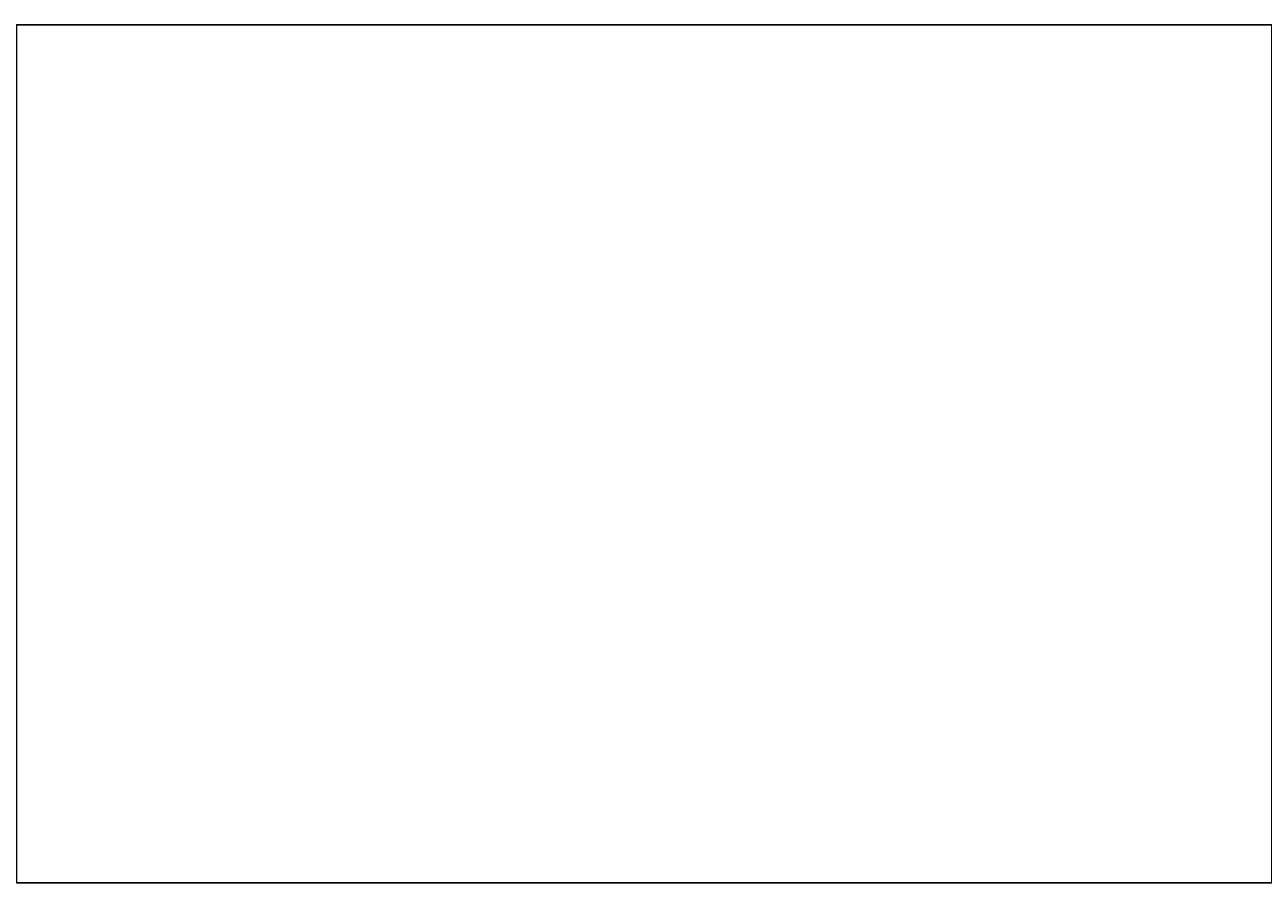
# Model space of a CAD drawing. Header units: feet. Extents: x 6 to 310, y -41 to 128.
# Tile 3 of 48: x 37 to 67, y 3 to 24. Entities that reach past the tile are written whole.
import ezdxf

# ---------------------------------------------------------------- set-up
doc = ezdxf.new("R2010")
doc.units = ezdxf.units.FT
doc.header["$MEASUREMENT"] = 0
doc.layers.add('COLUMNS', color=6, linetype='Continuous', plot=False)

msp = doc.modelspace()

# ---------------------------------------------------------------- linework, layer by layer
at = {"layer": 'COLUMNS', "color": 4, "flags": 128}
msp.add_lwpolyline([(36.47252, 3.62445), (36.47252, 24.37445), (66.84752, 24.37445), (66.84752, 3.62445)], close=True, dxfattribs=at)

doc.saveas('drawing.dxf')
